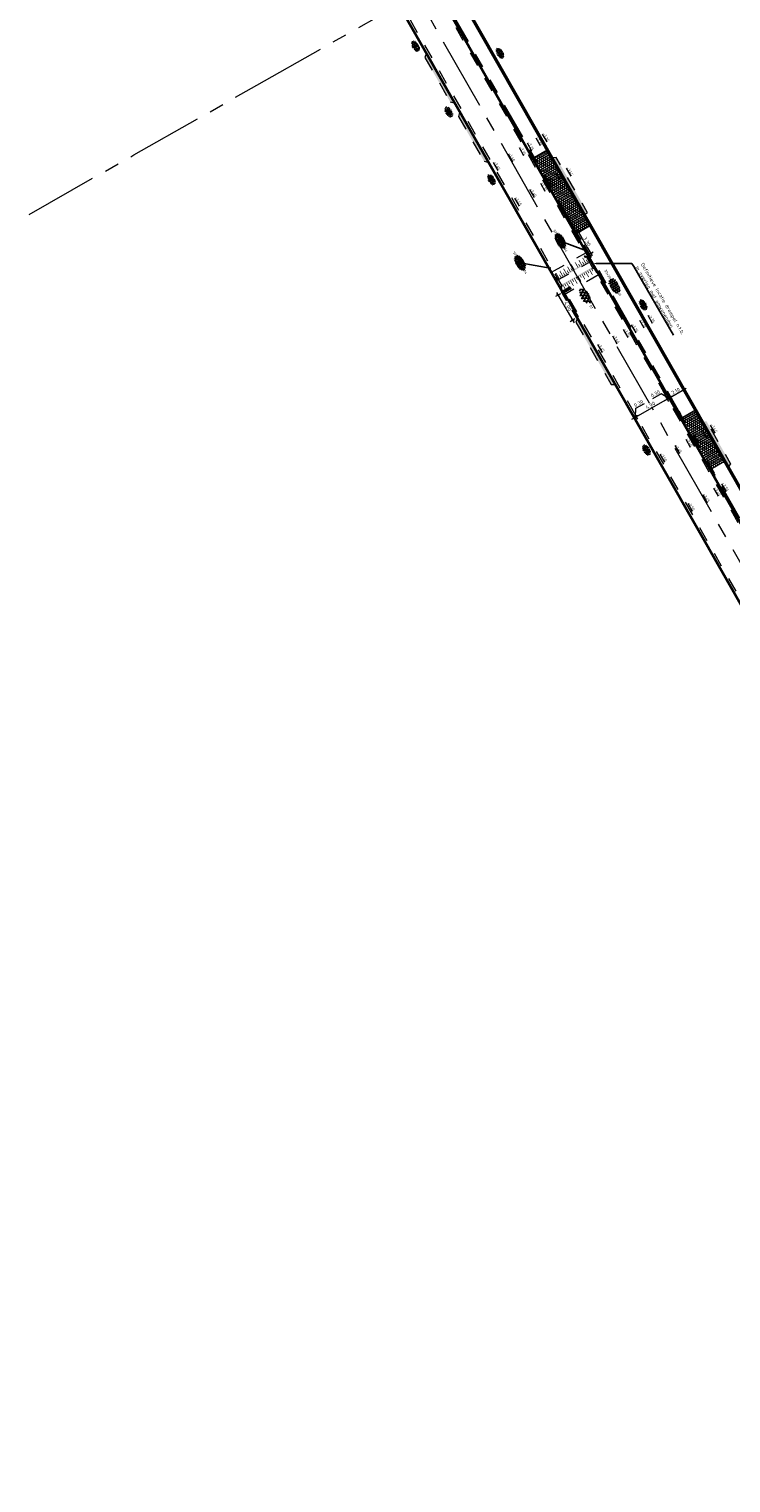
# Model space of a CAD drawing. Header units: metres. Extents: x 111691 to 117439, y 474133 to 478789.
# Tile 10 of 127: x 114643 to 114739, y 475750 to 475949. Entities that reach past the tile are written whole.
import ezdxf
from ezdxf import colors
from ezdxf.entities.mleader import LeaderData, LeaderLine
from ezdxf.enums import TextEntityAlignment as Align
from ezdxf.math import Vec2, Vec3

# ---------------------------------------------------------------- set-up
doc = ezdxf.new("R2010")
doc.units = ezdxf.units.M
for name, pattern in [('AM-AS', [16, 10, -2, 2, -2]), ('VH-TROTTOIRBAND_130-150', [15, 5, -2, 2, -2, 2, -2]), ('XX-HIDDEN', [4, 2, -2])]:
    doc.linetypes.add(name, pattern=pattern)
doc.layers.get('Defpoints').update_dxf_attribs({"lineweight": 25})
for name, color, linetype, lineweight in [('N-WE-AM-AS-G', 10, 'AM-AS', 18), ('N-WE-GR-GRAS-S', 60, 'Continuous', 25), ('N-WE-VH-HOOGTELABEL-T18', 2, 'Continuous', 18), ('N-WE-VH-KANTOPSLUITING_OPSLUITBAND_100X200-G', 150, 'Continuous', 35), ('N-WE-VH-KANTOPSLUITING_TROTTOIRBAND_130 150-G', 210, 'VH-TROTTOIRBAND_130-150', 35), ('N-WE-VH-KANTOPSLUITING_VERLOOPBAND-G', 40, 'Continuous', 35), ('N-WE-VH-KANTOPSLUITING_VOORKANTBAND-G', 7, 'Continuous', 35), ('N-WE-VH-KANTVERHARDING-G', 1, 'Continuous', 35), ('N-WE-VH-MAATVOERING-M', 7, 'Continuous', 18), ('N-WE-VH-MARKERING_DREMPEL-G', 7, 'Continuous', 25), ('N-WE-VH-MARKERING_VOP-A', 7, 'Continuous', 25), ('N-WE-VH-MATERIAALGRENS-G', 7, 'XX-HIDDEN', 18), ('N-WE-VH-VERHARDING_ASFALT-G', 252, 'Continuous', 35), ('N-WE-VH-VERHARDING_ASFALT-GD', 252, 'Continuous', 50), ('N-WE-VH-VERHARDING_ASFALT-S', 7, 'Continuous', 25), ('N-WE-VH-VERHARDING_HERSTRATEN-S', 253, 'Continuous', 25), ('N-WE-VH-VERHARDING_TEGEL-S', 7, 'Continuous', 25), ('N-WE-VH-VERHARDING_TEGEL60-A', 252, 'Continuous', 18), ('X-XX-AL-AANPIJLING-T25', 7, 'Continuous', 25), ('X-XX-AL-AANPIJLING_SYMBOLEN-T25', 7, 'Continuous', 25)]:
    doc.layers.add(name, color=color, linetype=linetype, lineweight=lineweight)
doc.styles.add('ISO', font='NLCS-ISO.ttf')
doc.styles.add('NLCS-ISO', font='NLCS-ISO.ttf')
doc.styles.add('NLCS-ISO-ANNOTATIEF-T25', font='NLCS-ISO.ttf', dxfattribs={"height": 2.5})
doc.styles.add('NLCS-ISO-M200-T18', font='NLCS-ISO.ttf', dxfattribs={"height": 0.36})
doc.dimstyles.new('M200T25-PIJL', dxfattribs={"dimscale": 0.2, "dimtxt": 2.5, "dimasz": 2, "dimexe": 1, "dimexo": 0.25, "dimgap": 0.75, "dimtad": 1, "dimzin": 0, "dimdsep": 46, "dimtxsty": 'ISO', "dimcen": 0, "dimdle": 1, "dimse1": 1, "dimse2": 1, "dimclrt": 2, "dimazin": 0, "dimtfac": 1, "dimtdec": 4, "dimtmove": 2, "dimatfit": 3, "dimfxl": 1, "dimtolj": 1, "dimtzin": 0, "dimarcsym": 0})
doc.dimstyles.new('NLCS-ANNOTATIEF-T25-SCHRAP_L2_H1', dxfattribs={"dimtxt": 2.5, "dimasz": 1.4, "dimexe": 2, "dimexo": 2, "dimgap": 0.7, "dimtad": 1, "dimzin": 0, "dimdsep": 46, "dimtxsty": 'NLCS-ISO-ANNOTATIEF-T25', "dimblk": 'OBLIQUE', "dimcen": 0, "dimdle": 2, "dimclrd": 256, "dimclre": 256, "dimclrt": 256, "dimadec": 1, "dimazin": 0, "dimtfac": 1, "dimtdec": 3, "dimtofl": 0, "dimtmove": 0, "dimatfit": 3, "dimldrblk": 'OBLIQUE', "dimfxl": 2, "dimfxlon": 1, "dimtfillclr": 256, "dimtolj": 1, "dimtzin": 0, "dimlwd": -1, "dimlwe": -1, "dimarcsym": 0})
pattern_1 = [(299.72, (0, 0), (0.278997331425, -0.18617327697), [0.3, -0.3]), (29.72, (0, 0), (-0.14872855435, 0.26053755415), [])]

# ---------------------------------------------------------------- blocks, each defined once
blk = doc.blocks.new('SVH-ASFALT-SO')
at = {"ltscale": 0.1}
for p, q in [((-2.72, 1.26), (-3.45, 2.54)), ((-3.36, 2.17), (-1.83, 4.83)), ((0.36, -0.07), (-2.31, 4.55)), ((-1.91, 0.69), (0.95, 5.64)), ((2.75, -0.22), (-0.47, 5.37)), ((0, 0), (3.27, 5.66)), ((4.87, 0.12), (1.65, 5.7)), ((2.18, -0.23), (5.32, 5.22)), ((6.7, 0.95), (4.04, 5.55)), ((4.66, 0.07), (7.07, 4.25)), ((7.83, 2.99), (7.15, 4.18))]:
    blk.add_line(p, q, dxfattribs=at)
at = {"style": 'NLCS-ISO'}
blk.add_attdef('KLEUR', text='', height=1.8, dxfattribs=at).set_placement((9.49, 2.74), align=Align.MIDDLE_LEFT)
at = {"style": 'NLCS-ISO', "flags": 1}
blk.add_attdef('FUNCTIE', text='', height=1.8, dxfattribs=at).set_placement((0.12, -3.58), align=Align.MIDDLE_CENTER)
blk = doc.blocks.new('SVH-BSS_KEIFORMAAT_HALFST-SO')
at = {"ltscale": 0.1}
for p, q in [((-5.46, 1.05), (-5.25, 1.05)), ((-5.25, -1.46), (-5.25, 1.28)), ((-5.25, 0), (-4.2, 0)), ((-4.2, -2.2), (-4.2, 2.03)), ((-4.2, 1.05), (-3.15, 1.05)), ((-3.15, -2.63), (-3.15, 2.46)), ((-3.15, 2.1), (-2.1, 2.1)), ((-3.15, 0), (-2.1, 0)), ((-2.1, -2.89), (-2.1, 2.72)), ((-2.1, 1.05), (-1.05, 1.05)), ((-1.05, -3.03), (-1.05, 2.86)), ((-1.05, 2.1), (0, 2.1)), ((-1.05, 0), (0, 0)), ((0, -3.06), (0, 2.88)), ((0, 1.05), (1.05, 1.05)), ((1.05, -2.98), (1.05, 2.81)), ((1.05, 2.1), (2.1, 2.1)), ((1.05, 0), (2.1, 0)), ((2.1, -2.8), (2.1, 2.62)), ((2.1, 1.05), (3.15, 1.05)), ((3.15, -2.47), (3.15, 2.3)), ((3.15, 2.1), (3.61, 2.1)), ((3.15, 0), (4.2, 0)), ((4.2, -1.94), (4.2, 1.76)), ((4.2, 1.05), (5, 1.05)), ((5.25, -0.83), (5.25, 0.66)), ((5.25, 0), (5.43, 0)), ((-5.58, -1.05), (-5.25, -1.05)), ((-4.39, -2.1), (-4.2, -2.1)), ((-4.2, -1.05), (-3.15, -1.05)), ((-3.15, -2.1), (-2.1, -2.1)), ((-2.1, -1.05), (-1.05, -1.05)), ((-1.05, -2.1), (0, -2.1)), ((0, -1.05), (1.05, -1.05)), ((1.05, -2.1), (2.1, -2.1)), ((2.1, -1.05), (3.15, -1.05)), ((3.15, -2.1), (3.93, -2.1)), ((4.2, -1.05), (5.12, -1.05))]:
    blk.add_line(p, q, dxfattribs=at)
at = {"style": 'NLCS-ISO'}
blk.add_attdef('FORMAAT', text='', height=1.8, dxfattribs=at).set_placement((-5.68, -0.09), align=Align.MIDDLE_RIGHT)
blk.add_attdef('KLEUR', text='', height=1.8, dxfattribs=at).set_placement((5.53, -0.09), align=Align.MIDDLE_LEFT)
at = {"style": 'NLCS-ISO', "flags": 1}
blk.add_attdef('FUNCTIE', text='', height=1.8, dxfattribs=at).set_placement((0.12, -3.58), align=Align.MIDDLE_CENTER)
blk = doc.blocks.new('SVH-TEGEL_300X300_DUN_HALFST-SO')
for p, q in [((-5.66, 0), (-4.5, 0)), ((-4.89, 1.5), (-4.5, 1.5)), ((-4.5, -1.8), (-4.5, 1.8)), ((-4.5, 0.75), (-3, 0.75)), ((-3.7, 2.25), (-3, 2.25)), ((-3, -2.52), (-3, 2.52)), ((-3, 1.5), (-1.5, 1.5)), ((-3, 0), (-1.5, 0)), ((-1.5, -2.87), (-1.5, 2.87)), ((-1.5, 2.25), (0, 2.25)), ((-1.5, 0.75), (0, 0.75)), ((0, -2.97), (0, 2.97)), ((0, 1.5), (1.5, 1.5)), ((0, 0), (1.5, 0)), ((1.5, -2.87), (1.5, 2.87)), ((1.5, 2.25), (3, 2.25)), ((1.5, 0.75), (3, 0.75)), ((3, -2.52), (3, 2.52)), ((3, 1.5), (4.5, 1.5)), ((3, 0), (4.5, 0)), ((4.5, -1.8), (4.5, 1.8)), ((4.5, 0.75), (5.48, 0.75)), ((-4.89, -1.5), (-4.5, -1.5)), ((-4.5, -0.75), (-3, -0.75)), ((-3.7, -2.25), (-3, -2.25)), ((-3, -1.5), (-1.5, -1.5)), ((-1.5, -0.75), (0, -0.75)), ((-1.5, -2.25), (0, -2.25)), ((0, -1.5), (1.5, -1.5)), ((1.5, -0.75), (3, -0.75)), ((1.5, -2.25), (3, -2.25)), ((3, -1.5), (4.5, -1.5)), ((4.5, -0.75), (5.48, -0.75))]:
    blk.add_line(p, q)
at = {"style": 'NLCS-ISO'}
blk.add_attdef('FORMAAT', text='', height=1.8, dxfattribs=at).set_placement((-5.76, 0), align=Align.MIDDLE_RIGHT)
blk.add_attdef('KLEUR', text='', height=1.8, dxfattribs=at).set_placement((5.58, 0), align=Align.MIDDLE_LEFT)
at = {"style": 'NLCS-ISO', "flags": 1}
blk.add_attdef('FUNCTIE', text='', height=1.8, dxfattribs=at).set_placement((0.12, -3.58), align=Align.MIDDLE_CENTER)
blk = doc.blocks.new('SGR-GRAS_01-SO')
at = {"ltscale": 0.1}
for p, q in [((-1.96, -0.07), (-1.98, 0)), ((-1.93, 0.19), (-1.93, 0.24)), ((-1.89, 0.24), (-1.92, 0.25)), ((-1.67, 0.02), (-1.6, 0.04)), ((-1.6, 0.24), (-1.65, 0.29)), ((-1.53, 0.32), (-1.6, 0.35)), ((-1.45, 0.64), (-1.52, 0.66)), ((-1.52, 0.19), (-1.44, 0.19)), ((-1.47, 0.58), (-1.48, 0.65)), ((-1.43, 0.48), (-1.35, 0.5)), ((-1.36, 0.21), (-1.43, 0.23)), ((-1.42, 0.13), (-1.36, 0.17)), ((-1.38, 0.11), (-1.32, 0.16)), ((-1.37, 0.01), (-1.38, 0.08)), ((-1.33, 0.11), (-1.33, 0.19)), ((-1.3, 0.76), (-1.32, 0.77)), ((-1.28, 0.68), (-1.28, 0.76)), ((-1.17, 0.39), (-1.23, 0.43)), ((-1.17, 0.24), (-1.22, 0.29)), ((-1.15, 0.65), (-1.21, 0.7)), ((-1.11, 0.17), (-1.04, 0.19)), ((-1.03, 0.03), (-1.1, 0.07)), ((-0.94, 0.84), (-1, 0.88)), ((-0.97, 0.51), (-0.92, 0.57)), ((-0.89, 0.5), (-0.97, 0.52)), ((-0.94, 0.19), (-0.87, 0.19)), ((-0.92, 0.42), (-0.86, 0.46)), ((-0.89, 0.81), (-0.82, 0.81)), ((-0.87, 0.66), (-0.89, 0.73)), ((-0.8, 0.06), (-0.88, 0.08)), ((-0.87, 0.62), (-0.8, 0.64)), ((-0.8, 0.47), (-0.87, 0.51)), ((-0.75, 0.24), (-0.8, 0.29)), ((-0.77, 0.09), (-0.79, 0.16)), ((-0.73, 0.65), (-0.78, 0.7)), ((-0.74, 0.03), (-0.73, 0.11)), ((-0.67, 0.11), (-0.73, 0.14)), ((-0.69, 0.61), (-0.68, 0.68)), ((-0.58, 0.92), (-0.64, 0.96)), ((-0.56, 0.92), (-0.51, 0.97)), ((-0.56, 0.32), (-0.48, 0.34)), ((-0.44, 0.55), (-0.51, 0.59)), ((-0.43, 0.78), (-0.5, 0.8)), ((-0.42, 0.71), (-0.36, 0.74)), ((-0.34, 0.35), (-0.41, 0.37)), ((-0.32, 0.24), (-0.38, 0.29)), ((-0.31, 0.19), (-0.37, 0.22)), ((-0.37, 0.19), (-0.29, 0.19)), ((-0.31, 0.65), (-0.36, 0.7)), ((-0.32, 0.81), (-0.24, 0.81)), ((-0.32, 0.77), (-0.24, 0.79)), ((-0.28, 0.73), (-0.29, 0.81)), ((-0.21, 1), (-0.27, 1.03)), ((-0.24, 0.02), (-0.17, 0.04)), ((-0.18, 0.17), (-0.19, 0.24)), ((-0.08, 0.63), (-0.14, 0.67)), ((-0.14, -0.04), (-0.14, 0.03)), ((-0.09, 0.53), (-0.09, 0.6)), ((-0.08, 0.16), (-0.03, 0.21)), ((-0.07, 0.19), (0, 0.23)), ((0.06, 0.27), (-0.01, 0.3)), ((0, 0.47), (0.07, 0.49)), ((0.1, 0.24), (0.05, 0.29)), ((0.13, 0.64), (0.06, 0.66)), ((0.07, 0.99), (0.14, 1.03)), ((0.12, 0.65), (0.07, 0.7)), ((0.22, 0.2), (0.15, 0.22)), ((0.21, 0.19), (0.28, 0.19)), ((0.29, 0.71), (0.22, 0.75)), ((0.24, 0.92), (0.31, 0.94)), ((0.26, 0.81), (0.33, 0.81)), ((0.32, 0.81), (0.3, 0.89)), ((0.31, 0.17), (0.39, 0.19)), ((0.32, 0.57), (0.38, 0.62)), ((0.42, 0.34), (0.36, 0.38)), ((0.42, 0.25), (0.4, 0.32)), ((0.43, 0.48), (0.49, 0.51)), ((0.53, 0.24), (0.47, 0.29)), ((0.54, 0.65), (0.49, 0.7)), ((0.56, -0.02), (0.49, 0.02)), ((0.5, 0.45), (0.51, 0.53)), ((0.59, 0.93), (0.52, 0.94)), ((0.55, 0.62), (0.63, 0.64)), ((0.65, 0.79), (0.58, 0.83)), ((0.68, 0.49), (0.61, 0.51)), ((0.77, 0.05), (0.7, 0.07)), ((0.78, 0.42), (0.72, 0.46)), ((0.78, 0.19), (0.86, 0.19)), ((0.83, 0.81), (0.91, 0.81)), ((0.92, 0.06), (0.85, 0.09)), ((0.87, 0.31), (0.94, 0.33)), ((0.95, 0.24), (0.9, 0.29)), ((0.91, 0.89), (0.91, 0.92)), ((0.97, 0.65), (0.91, 0.7)), ((0.93, 0.76), (0.99, 0.8)), ((1.01, 0.87), (0.95, 0.91)), ((1.01, 0.33), (1, 0.4)), ((1.15, 0.78), (1.08, 0.8)), ((1.15, 0.5), (1.08, 0.54)), ((1.1, 0.38), (1.1, 0.45)), ((1.11, 0.77), (1.18, 0.79)), ((1.24, 0.34), (1.17, 0.36)), ((1.18, 0.01), (1.26, 0.03)), ((1.21, 0.21), (1.26, 0.26)), ((1.28, 0.14), (1.22, 0.17)), ((1.28, 0.25), (1.35, 0.29)), ((1.37, 0.24), (1.32, 0.29)), ((1.39, 0.65), (1.34, 0.7)), ((1.36, 0.19), (1.43, 0.19)), ((1.42, 0.46), (1.5, 0.48)), ((1.51, 0.58), (1.44, 0.62)), ((1.64, 0.21), (1.58, 0.25)), ((1.61, 0.41), (1.59, 0.48)), ((1.69, 0.3), (1.7, 0.37)), ((1.79, 0.19), (1.72, 0.21)), ((1.74, 0.16), (1.81, 0.18)), ((1.8, 0.24), (1.75, 0.29)), ((1.93, 0.19), (1.95, 0.19)), ((-1.92, -0.16), (-1.85, -0.12)), ((-1.82, -0.08), (-1.9, -0.06)), ((-1.76, -0.13), (-1.82, -0.09)), ((-1.78, -0.3), (-1.73, -0.25)), ((-1.62, -0.5), (-1.69, -0.46)), ((-1.63, -0.57), (-1.68, -0.52)), ((-1.61, -0.17), (-1.67, -0.11)), ((-1.57, -0.44), (-1.49, -0.44)), ((-1.54, -0.66), (-1.5, -0.64)), ((-1.4, -0.05), (-1.46, -0.01)), ((-1.38, -0.46), (-1.38, -0.39)), ((-1.35, -0.28), (-1.28, -0.26)), ((-1.27, -0.23), (-1.34, -0.21)), ((-1.26, -0.42), (-1.33, -0.38)), ((-1.27, -0.56), (-1.28, -0.48)), ((-1.21, -0.57), (-1.26, -0.52)), ((-1.18, -0.67), (-1.25, -0.65)), ((-1.19, -0.17), (-1.24, -0.11)), ((-1.13, -0.78), (-1.19, -0.75)), ((-1.06, -0.39), (-1, -0.35)), ((-1.04, -0.58), (-0.97, -0.57)), ((-0.99, -0.44), (-0.92, -0.44)), ((-0.9, -0.34), (-0.96, -0.3)), ((-0.9, -0.65), (-0.84, -0.6)), ((-0.84, -0.94), (-0.85, -0.93)), ((-0.78, -0.57), (-0.84, -0.52)), ((-0.76, -0.7), (-0.83, -0.67)), ((-0.76, -0.17), (-0.82, -0.11)), ((-0.8, -0.13), (-0.73, -0.11)), ((-0.71, -0.38), (-0.79, -0.36)), ((-0.79, -0.54), (-0.78, -0.46)), ((-0.72, -0.89), (-0.65, -0.87)), ((-0.71, -0.9), (-0.64, -0.86)), ((-0.62, -0.82), (-0.7, -0.8)), ((-0.67, -0.48), (-0.69, -0.4)), ((-0.53, -0.26), (-0.6, -0.22)), ((-0.58, -0.99), (-0.59, -0.97)), ((-0.57, -0.1), (-0.5, -0.06)), ((-0.49, -0.25), (-0.44, -0.19)), ((-0.48, -0.44), (-0.41, -0.42)), ((-0.4, -0.63), (-0.46, -0.59)), ((-0.38, -0.98), (-0.43, -0.93)), ((-0.42, -0.44), (-0.34, -0.44)), ((-0.36, -0.57), (-0.41, -0.52)), ((-0.34, -0.17), (-0.39, -0.11)), ((-0.26, -0.99), (-0.33, -0.95)), ((-0.25, -0.09), (-0.32, -0.07)), ((-0.17, -0.18), (-0.24, -0.14)), ((-0.16, -0.53), (-0.23, -0.51)), ((-0.21, -0.61), (-0.15, -0.58)), ((-0.19, -0.62), (-0.19, -0.54)), ((-0.17, -0.74), (-0.1, -0.72)), ((-0.07, -0.97), (-0.14, -0.95)), ((-0.04, -0.55), (-0.1, -0.51)), ((-0.08, -0.4), (-0.09, -0.32)), ((-0.01, -1.01), (0.04, -0.95)), ((0.05, -0.98), (0, -0.93)), ((0.07, -0.57), (0.01, -0.52)), ((0.02, -0.96), (0.01, -0.89)), ((0.08, -0.17), (0.03, -0.11)), ((0.1, -0.91), (0.03, -0.88)), ((0.07, -0.29), (0.14, -0.27)), ((0.19, -0.1), (0.13, -0.06)), ((0.16, -0.44), (0.23, -0.44)), ((0.17, -1.04), (0.22, -1.02)), ((0.31, -0.24), (0.24, -0.22)), ((0.33, -0.47), (0.26, -0.43)), ((0.29, -0.33), (0.35, -0.29)), ((0.4, -0.68), (0.32, -0.66)), ((0.39, -0.6), (0.45, -0.55)), ((0.39, -0.59), (0.46, -0.57)), ((0.4, -0.69), (0.41, -0.62)), ((0.46, -0.83), (0.4, -0.8)), ((0.47, -0.98), (0.42, -0.93)), ((0.49, -0.57), (0.44, -0.52)), ((0.45, -0.12), (0.46, -0.05)), ((0.51, -0.17), (0.45, -0.11)), ((0.52, -0.32), (0.5, -0.24)), ((0.62, -0.88), (0.6, -0.81)), ((0.63, -0.14), (0.7, -0.12)), ((0.69, -0.39), (0.62, -0.35)), ((0.64, -0.84), (0.71, -0.81)), ((0.7, -0.89), (0.77, -0.88)), ((0.73, -0.44), (0.81, -0.44)), ((0.82, -0.76), (0.76, -0.72)), ((0.78, -0.04), (0.85, 0)), ((0.86, -0.39), (0.79, -0.37)), ((0.8, -0.19), (0.85, -0.14)), ((0.86, -0.94), (0.84, -0.93)), ((0.91, -0.57), (0.86, -0.52)), ((0.93, -0.17), (0.88, -0.11)), ((0.95, -0.83), (0.88, -0.81)), ((0.94, -0.44), (1.01, -0.42)), ((1.05, -0.31), (0.99, -0.27)), ((1, -0.77), (1, -0.7)), ((1.05, -0.2), (1.05, -0.12)), ((1.11, -0.24), (1.1, -0.16)), ((1.19, -0.68), (1.12, -0.64)), ((1.14, -0.56), (1.21, -0.52)), ((1.21, -0.8), (1.2, -0.73)), ((1.33, -0.1), (1.26, -0.08)), ((1.26, -0.75), (1.33, -0.73)), ((1.34, -0.57), (1.29, -0.52)), ((1.36, -0.17), (1.3, -0.11)), ((1.31, -0.44), (1.38, -0.44)), ((1.42, -0.23), (1.35, -0.19)), ((1.42, -0.54), (1.35, -0.52)), ((1.55, -0.6), (1.49, -0.56)), ((1.5, -0.29), (1.57, -0.27)), ((1.64, -0.27), (1.65, -0.2)), ((1.64, -0.27), (1.7, -0.23)), ((1.68, -0.55), (1.74, -0.5)), ((1.71, -0.16), (1.69, -0.09)), ((1.78, -0.15), (1.71, -0.11)), ((1.71, -0.52), (1.71, -0.52)), ((1.78, -0.17), (1.73, -0.11)), ((1.88, -0.25), (1.81, -0.23))]:
    blk.add_line(p, q, dxfattribs=at)
at = {"ltscale": 0.1, "style": 'NLCS-ISO'}
blk.add_attdef('TYPE', text='', height=0.5, dxfattribs=at).set_placement((3.47, -0.02), align=Align.MIDDLE_CENTER)
blk = doc.blocks.new('_Oblique')
at = {"color": 0, "linetype": 'ByBlock', "lineweight": -2}
blk.add_line((-0.5, -0.5), (0.5, 0.5), dxfattribs=at)
blk = doc.blocks.new('*D158')
at = {"layer": 'Defpoints', "color": 0, "transparency": 16777216}
for p in [(114725.6, 475896.01), (114726.37, 475894.05), (114726.63, 475894.2)]:
    blk.add_point(p, dxfattribs=at)
at = {"layer": 'N-WE-VH-MAATVOERING-M', "transparency": 16777216}
for p, q in [((114725.53, 475897.15), (114726.72, 475897.83)), ((114724.99, 475895.67), (114725.95, 475896.21)), ((114725.54, 475895.52), (114725.14, 475896.21)), ((114725.8, 475895.67), (114725.4, 475896.36)), ((114725.47, 475895.94), (114725.53, 475897.15))]:
    blk.add_line(p, q, dxfattribs=at)
at = {"layer": 'N-WE-VH-MAATVOERING-M', "transparency": 16777216, "xscale": 0.28, "yscale": 0.28, "zscale": 0.28}
for p, rotation in [((114725.34, 475895.87), 209.6944698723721), ((114725.6, 475896.01), 29.69446987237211)]:
    blk.add_blockref('_Oblique', p, dxfattribs=dict(at, rotation=rotation))
at = {"layer": 'N-WE-VH-MAATVOERING-M', "transparency": 16777216, "insert": (114725.93, 475897.83), "char_height": 0.5, "attachment_point": 5, "rotation": 29.6945, "style": 'NLCS-ISO-ANNOTATIEF-T25', "bg_fill": 3, "box_fill_scale": 1.1, "bg_fill_color": 256, "bg_fill_true_color": 13158600, "bg_fill_transparency": 0}
blk.add_mtext('\\A1;0.30', dxfattribs=at)
blk = doc.blocks.new('*D157')
at = {"layer": 'Defpoints', "color": 0, "transparency": 16777216}
for p in [(114729.86, 475898.44), (114730.89, 475896.63), (114726.63, 475894.2)]:
    blk.add_point(p, dxfattribs=at)
at = {"layer": 'N-WE-VH-MAATVOERING-M', "transparency": 16777216}
for p, q in [((114725.25, 475895.82), (114730.2, 475898.64)), ((114730.05, 475898.09), (114729.66, 475898.79)), ((114725.8, 475895.67), (114725.4, 475896.36))]:
    blk.add_line(p, q, dxfattribs=at)
at = {"layer": 'N-WE-VH-MAATVOERING-M', "transparency": 16777216, "xscale": 0.28, "yscale": 0.28, "zscale": 0.28}
for p, rotation in [((114729.86, 475898.44), 29.69446990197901), ((114725.6, 475896.01), 209.694469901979)]:
    blk.add_blockref('_Oblique', p, dxfattribs=dict(at, rotation=rotation))
at = {"layer": 'N-WE-VH-MAATVOERING-M', "transparency": 16777216, "insert": (114727.53, 475897.57), "char_height": 0.5, "attachment_point": 5, "rotation": 29.6945, "style": 'NLCS-ISO-ANNOTATIEF-T25', "bg_fill": 3, "box_fill_scale": 1.1, "bg_fill_color": 256, "bg_fill_true_color": 13158600, "bg_fill_transparency": 0}
blk.add_mtext('\\A1;4.90', dxfattribs=at)
blk = doc.blocks.new('*D156')
at = {"layer": 'Defpoints', "color": 0, "transparency": 16777216}
for p in [(114730.12, 475898.59), (114730.89, 475896.63), (114731.15, 475896.78)]:
    blk.add_point(p, dxfattribs=at)
at = {"layer": 'N-WE-VH-MAATVOERING-M', "transparency": 16777216}
for p, q in [((114728.99, 475899.15), (114727.8, 475898.47)), ((114729.99, 475898.52), (114728.99, 475899.15)), ((114729.51, 475898.24), (114730.46, 475898.79)), ((114730.05, 475898.09), (114729.66, 475898.79)), ((114730.31, 475898.24), (114729.92, 475898.94))]:
    blk.add_line(p, q, dxfattribs=at)
at = {"layer": 'N-WE-VH-MAATVOERING-M', "transparency": 16777216, "insert": (114728.2, 475899.15), "char_height": 0.5, "attachment_point": 5, "rotation": 29.6945, "style": 'NLCS-ISO-ANNOTATIEF-T25', "bg_fill": 3, "box_fill_scale": 1.1, "bg_fill_color": 256, "bg_fill_true_color": 13158600, "bg_fill_transparency": 0}
blk.add_mtext('\\A1;0.30', dxfattribs=at)
at = {"layer": 'N-WE-VH-MAATVOERING-M', "transparency": 16777216, "xscale": 0.28, "yscale": 0.28, "zscale": 0.28}
for p, rotation in [((114729.86, 475898.44), 209.6944699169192), ((114730.12, 475898.59), 29.69446991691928)]:
    blk.add_blockref('_Oblique', p, dxfattribs=dict(at, rotation=rotation))
blk = doc.blocks.new('*D154')
at = {"layer": 'Defpoints', "color": 0, "transparency": 16777216}
for p in [(114733.1, 475897.89), (114731.28, 475896.85)]:
    blk.add_point(p, dxfattribs=at)
at = {"layer": 'N-WE-VH-MAATVOERING-M', "transparency": 16777216}
for p, q in [((114729.9, 475898.47), (114732.42, 475899.9)), ((114732.27, 475899.36), (114731.87, 475900.05)), ((114730.45, 475898.32), (114730.05, 475899.01))]:
    blk.add_line(p, q, dxfattribs=at)
at = {"layer": 'N-WE-VH-MAATVOERING-M', "transparency": 16777216, "xscale": 0.28, "yscale": 0.28, "zscale": 0.28}
for p, rotation in [((114732.07, 475899.71), 29.69446991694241), ((114730.25, 475898.67), 209.6944699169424)]:
    blk.add_blockref('_Oblique', p, dxfattribs=dict(at, rotation=rotation))
at = {"layer": 'N-WE-VH-MAATVOERING-M', "transparency": 16777216, "insert": (114730.97, 475899.52), "char_height": 0.5, "attachment_point": 5, "rotation": 29.6945, "style": 'NLCS-ISO-ANNOTATIEF-T25', "bg_fill": 3, "box_fill_scale": 1.1, "bg_fill_color": 256, "bg_fill_true_color": 13158600, "bg_fill_transparency": 0}
blk.add_mtext('\\A1;2.10', dxfattribs=at)
at = {"layer": 'Defpoints', "color": 0, "transparency": 16777216}
blk.add_point((114732.07, 475899.71), dxfattribs=at)
blk = doc.blocks.new('*D336')
at = {"layer": 'Defpoints', "color": 0, "transparency": 16777216}
for p in [(114715.55, 475913.04), (114716.9, 475909.2)]:
    blk.add_point(p, dxfattribs=at)
at = {"layer": 'N-WE-VH-MAATVOERING-M', "transparency": 16777216}
for p, q in [((114715.21, 475912.84), (114714.55, 475912.46)), ((114714.7, 475913.01), (114717.11, 475908.86)), ((114717.21, 475909.38), (114716.56, 475909))]:
    blk.add_line(p, q, dxfattribs=at)
at = {"layer": 'N-WE-VH-MAATVOERING-M', "transparency": 16777216, "xscale": 0.28, "yscale": 0.28, "zscale": 0.28}
for p, rotation in [((114714.9, 475912.66), 120.1117835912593), ((114716.9, 475909.2), 300.1117835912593)]:
    blk.add_blockref('_Oblique', p, dxfattribs=dict(at, rotation=rotation))
at = {"layer": 'N-WE-VH-MAATVOERING-M', "transparency": 16777216, "insert": (114716.24, 475911.13), "char_height": 0.5, "attachment_point": 5, "rotation": 300.1118, "style": 'NLCS-ISO-ANNOTATIEF-T25', "bg_fill": 3, "box_fill_scale": 1.1, "bg_fill_color": 256, "bg_fill_true_color": 13158600, "bg_fill_transparency": 0}
blk.add_mtext('\\A1;4.00', dxfattribs=at)
at = {"layer": 'Defpoints', "color": 0, "transparency": 16777216}
blk.add_point((114717.56, 475909.58), dxfattribs=at)
blk = doc.blocks.new('*D337')
at = {"layer": 'Defpoints', "color": 0, "transparency": 16777216}
blk.add_point((114719, 475918.15), dxfattribs=at)
at = {"layer": 'N-WE-VH-MAATVOERING-M', "transparency": 16777216}
for p, q in [((114717.5, 475921.55), (114719.56, 475918.01)), ((114717.69, 475921.2), (114718.05, 475921.41)), ((114719.35, 475918.35), (114719.7, 475918.55))]:
    blk.add_line(p, q, dxfattribs=at)
at = {"layer": 'N-WE-VH-MAATVOERING-M', "transparency": 16777216, "xscale": 0.28, "yscale": 0.28, "zscale": 0.28}
for p, rotation in [((114717.7, 475921.21), 120.1117835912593), ((114719.36, 475918.35), 300.1117835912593)]:
    blk.add_blockref('_Oblique', p, dxfattribs=dict(at, rotation=rotation))
at = {"layer": 'N-WE-VH-MAATVOERING-M', "transparency": 16777216, "insert": (114718.86, 475919.98), "char_height": 0.5, "attachment_point": 5, "rotation": 300.1118, "style": 'NLCS-ISO-ANNOTATIEF-T25', "bg_fill": 3, "box_fill_scale": 1.1, "bg_fill_color": 256, "bg_fill_true_color": 13158600, "bg_fill_transparency": 0}
blk.add_mtext('\\A1;3.30', dxfattribs=at)
at = {"layer": 'Defpoints', "color": 0, "transparency": 16777216}
for p in [(114717.34, 475921), (114719.36, 475918.35)]:
    blk.add_point(p, dxfattribs=at)

msp = doc.modelspace()

# ---------------------------------------------------------------- hatches: boundary and pattern name
at = {"layer": 'N-WE-VH-MARKERING_VOP-A'}
h = msp.add_hatch(color=256, dxfattribs=at)
h.dxf.hatch_style = 1
h.paths.add_polyline_path([(114714.548, 475914.764), (114714.647, 475914.591), (114719.431, 475917.304), (114719.332, 475917.477)])
h = msp.add_hatch(color=256, dxfattribs=at)
h.dxf.hatch_style = 1
h.paths.add_polyline_path([(114715.041, 475913.899), (114715.14, 475913.725), (114719.925, 475916.437), (114719.826, 475916.611)])
at = {"layer": 'N-WE-VH-VERHARDING_HERSTRATEN-S'}
h = msp.add_hatch(color=256, dxfattribs=at)
h.dxf.hatch_style = 1
h.paths.add_polyline_path([(114696.883, 475945.799), (114696.669, 475945.166), (114700.122, 475939.106), (114700.799, 475938.927)])
h = msp.add_hatch(color=256, dxfattribs=at)
h.dxf.hatch_style = 1
h.paths.add_polyline_path([(114701.443, 475937.799), (114701.263, 475937.103), (114704.764, 475930.96), (114705.431, 475930.8)])
h = msp.add_hatch(color=256, dxfattribs=at)
h.dxf.hatch_style = 1
h.paths.add_polyline_path([(114714.628, 475931.486), (114714.114, 475931.419), (114718.52, 475923.687), (114718.937, 475923.924)])
h = msp.add_hatch(color=256, dxfattribs=at)
h.dxf.hatch_style = 1
h.paths.add_polyline_path([(114717.541, 475909.55), (114717.32, 475908.928), (114722.174, 475900.41), (114722.757, 475900.397)])
h = msp.add_hatch(color=256, dxfattribs=at)
h.dxf.hatch_style = 1
h.paths.add_polyline_path([(114735.189, 475895.406), (114734.725, 475895.251), (114738.204, 475889.147), (114738.542, 475889.523)])
at = {"layer": 'N-WE-VH-VERHARDING_TEGEL60-A'}
h = msp.add_hatch(dxfattribs=at)
h.set_pattern_fill('AVH-TEGEL_300X300_HALFST-SO', color=256, angle=299.72, pattern_type=2)
h.set_pattern_definition(pattern_1)
h.paths.add_polyline_path([(114713.403, 475932.464), (114711.576, 475931.423), (114717.474, 475921.076), (114719.3, 475922.117)])
h = msp.add_hatch(dxfattribs=at)
h.set_pattern_fill('AVH-TEGEL_300X300_HALFST-SO', color=256, angle=299.72, pattern_type=2)
h.set_pattern_definition(pattern_1)
h.paths.add_polyline_path([(114735.856, 475888.822), (114737.681, 475889.862), (114733.684, 475896.876), (114731.859, 475895.835)])

# ---------------------------------------------------------------- linework, layer by layer
at = {"layer": 'N-WE-AM-AS-G'}
for points in [[(114683.337, 475975.123), (114754.77, 475849.778), (114940.564, 475523.974)], [(114642.514, 475923.692), (114656.861, 475931.825), (114673.696, 475941.369), (114717.474, 475966.186)]]:
    msp.add_lwpolyline(points, dxfattribs=at)
at = {"layer": 'N-WE-VH-KANTOPSLUITING_OPSLUITBAND_100X200-G', "flags": 128}
msp.add_lwpolyline([(114925.449, 475560.571), (114759.114, 475852.253), (114685.572, 475981.299, -0.0047446), (114685.516, 475981.4, -0.0047446), (114685.534, 475981.409)], format="xyb", dxfattribs=at)
at = {"layer": 'N-WE-VH-KANTOPSLUITING_TROTTOIRBAND_130 150-G', "flags": 128}
msp.add_lwpolyline([(114685.204, 475977.696), (114757.29, 475851.214), (114938.253, 475533.88)], dxfattribs=at)
at = {"layer": 'N-WE-VH-KANTOPSLUITING_VERLOOPBAND-G'}
for points in [[(114710.953, 475932.219), (114711.083, 475932.293)], [(114711.083, 475932.293), (114711.513, 475931.387), (114710.953, 475932.219)], [(114711.448, 475931.35), (114711.578, 475931.424)], [(114717.345, 475921.003), (114717.475, 475921.077)], [(114717.84, 475920.134), (114717.41, 475921.04), (114717.97, 475920.208)], [(114717.84, 475920.134), (114717.97, 475920.208)], [(114731.234, 475896.63), (114731.365, 475896.705)], [(114731.365, 475896.705), (114731.795, 475895.799), (114731.234, 475896.63)], [(114731.73, 475895.762), (114731.86, 475895.836)], [(114735.727, 475888.748), (114735.857, 475888.822)], [(114736.352, 475887.954), (114735.792, 475888.785), (114736.222, 475887.879)], [(114736.222, 475887.879), (114736.352, 475887.954)]]:
    msp.add_lwpolyline(points, dxfattribs=at)
at = {"layer": 'N-WE-VH-KANTOPSLUITING_VOORKANTBAND-G', "flags": 128}
msp.add_lwpolyline([(114945.006, 475526.479), (114759.201, 475852.303), (114685.659, 475981.348, -0.0035358), (114685.618, 475981.422)], format="xyb", dxfattribs=at)
at = {"layer": 'N-WE-VH-KANTOPSLUITING_VOORKANTBAND-G'}
msp.add_lwpolyline([(114685.302, 475977.229), (114757.159, 475851.139), (114942.717, 475525.749)], dxfattribs=at)
at = {"layer": 'N-WE-VH-KANTVERHARDING-G'}
msp.add_lwpolyline([(114680.948, 475973.761), (114752.381, 475848.416), (114938.175, 475522.612)], dxfattribs=at)
at = {"layer": 'N-WE-VH-MARKERING_DREMPEL-G', "const_width": 0.1, "flags": 128}
for points in [[(114718.161, 475916.698), (114717.742, 475917.438)], [(114718.683, 475916.994), (114718.264, 475917.734)], [(114718.944, 475917.142), (114718.747, 475917.49)], [(114719.205, 475917.29), (114718.786, 475918.03)], [(114715.029, 475914.923), (114714.61, 475915.662)], [(114715.29, 475915.071), (114715.093, 475915.419)], [(114715.551, 475915.219), (114715.132, 475915.958)], [(114715.812, 475915.367), (114715.615, 475915.715)], [(114716.073, 475915.515), (114715.654, 475916.254)], [(114716.334, 475915.663), (114716.137, 475916.011)], [(114716.595, 475915.811), (114716.176, 475916.55)], [(114716.856, 475915.959), (114716.659, 475916.307)], [(114717.117, 475916.107), (114716.698, 475916.846)], [(114717.639, 475916.403), (114717.22, 475917.142)], [(114717.9, 475916.551), (114717.703, 475916.898)], [(114717.887, 475915.396), (114718.084, 475915.048)], [(114718.148, 475915.544), (114718.567, 475914.805)], [(114718.422, 475916.846), (114718.225, 475917.194)], [(114718.409, 475915.692), (114718.606, 475915.344)], [(114718.67, 475915.84), (114719.089, 475915.101)], [(114718.931, 475915.988), (114719.128, 475915.64)], [(114719.192, 475916.136), (114719.611, 475915.396)], [(114719.453, 475916.284), (114719.65, 475915.936)], [(114719.705, 475916.429), (114720.138, 475915.697)], [(114714.769, 475914.775), (114714.571, 475915.123)], [(114715.264, 475913.91), (114715.461, 475913.562)], [(114715.538, 475914.065), (114715.957, 475913.326)], [(114715.794, 475914.203), (114715.991, 475913.855)], [(114716.052, 475914.357), (114716.472, 475913.617)], [(114716.321, 475914.509), (114716.518, 475914.161)], [(114716.582, 475914.657), (114717.001, 475913.917)], [(114716.843, 475914.805), (114717.04, 475914.457)], [(114717.104, 475914.953), (114717.523, 475914.213)], [(114717.365, 475915.101), (114717.562, 475914.753)], [(114717.626, 475915.248), (114718.045, 475914.509)]]:
    msp.add_lwpolyline(points, dxfattribs=at)
at = {"layer": 'N-WE-VH-MATERIAALGRENS-G'}
for p, q in [((114713.981, 475915.761), (114718.765, 475918.474)), ((114714.648, 475914.588), (114719.085, 475917.103))]:
    msp.add_line(p, q, dxfattribs=at)
at = {"layer": 'N-WE-VH-MATERIAALGRENS-G', "flags": 128}
for points in [[(114685.043, 475977.076), (114697.646, 475954.963), (114756.9, 475850.987), (114767.797, 475831.88)], [(114680.784, 475974.654), (114693.383, 475952.547), (114752.642, 475848.565), (114763.535, 475829.463)], [(114713.403, 475932.464), (114711.578, 475931.424)], [(114718.52, 475923.687), (114718.937, 475923.924), (114714.628, 475931.486), (114714.114, 475931.419)], [(114719.3, 475922.117), (114717.475, 475921.077)], [(114738.204, 475889.147), (114738.542, 475889.523), (114735.189, 475895.406), (114734.725, 475895.251)], [(114737.681, 475889.862), (114735.857, 475888.822)]]:
    msp.add_lwpolyline(points, dxfattribs=at)
at = {"layer": 'N-WE-VH-MATERIAALGRENS-G'}
for points in [[(114696.883, 475945.799), (114696.669, 475945.166), (114700.122, 475939.106), (114700.799, 475938.927)], [(114701.443, 475937.799), (114701.263, 475937.103), (114704.764, 475930.96), (114705.431, 475930.8)], [(114720.51, 475915.455), (114715.745, 475912.692)], [(114717.541, 475909.55), (114717.32, 475908.928), (114722.174, 475900.41), (114722.757, 475900.397)]]:
    msp.add_lwpolyline(points, dxfattribs=at)
at = {"layer": 'N-WE-VH-VERHARDING_ASFALT-G'}
msp.add_lwpolyline([(114718.648, 475917.948), (114718.484, 475917.853)], dxfattribs=at)
at = {"layer": 'N-WE-VH-VERHARDING_ASFALT-GD'}
msp.add_lwpolyline([(114717.551, 475909.578), (114715.544, 475913.038), (114716.655, 475913.682)], dxfattribs=at)

# ---------------------------------------------------------------- block references
at = {"layer": 'N-WE-GR-GRAS-S', "xscale": 0.4, "yscale": 0.4, "zscale": 0.4, "rotation": 300.1117835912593}
for p in [(114695.389, 475946.697), (114706.954, 475945.727), (114699.95, 475937.684), (114705.782, 475928.442), (114726.554, 475911.271), (114726.997, 475891.439)]:
    msp.add_blockref('SGR-GRAS_01-SO', p, dxfattribs=at)
at = {"layer": 'N-WE-VH-VERHARDING_ASFALT-S', "xscale": 0.2, "yscale": 0.2, "zscale": 0.2, "rotation": 300.1117835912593}
for name, p, values in [('SVH-BSS_KEIFORMAAT_HALFST-SO', (114715.246, 475920.042), {'FORMAAT': 'SP', 'KLEUR': '04'}), ('SVH-BSS_KEIFORMAAT_HALFST-SO', (114709.722, 475917.038), {'FORMAAT': 'SP', 'KLEUR': '04'}), ('SVH-ASFALT-SO', (114717.886, 475912.604), {'KLEUR': '01'})]:
    msp.add_blockref(name, p, dxfattribs=at).add_auto_attribs(values)
at = {"layer": 'N-WE-VH-VERHARDING_TEGEL-S', "xscale": 0.2, "yscale": 0.2, "zscale": 0.2, "rotation": 300.1117835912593}
msp.add_blockref('SVH-TEGEL_300X300_DUN_HALFST-SO', (114722.616, 475913.906), dxfattribs=at).add_auto_attribs({'FORMAAT': '30x30', 'KLEUR': '01'})

# ---------------------------------------------------------------- texts
at = {"layer": 'N-WE-VH-HOOGTELABEL-T18', "style": 'NLCS-ISO-M200-T18'}
for s, p in [('%%U-3.25', (114710.711, 475933.504)), ('%%U-3.30', (114711.913, 475934.201)), ('%%U-3.35', (114712.797, 475934.714)), ('%%U-3.40', (114708.124, 475932.003)), ('%%U-3.35', (114709.615, 475932.868)), ('%%U-3.45', (114706.087, 475930.822)), ('%%U-3.40', (114714.716, 475929.265)), ('%%U-3.45', (114716.064, 475930.046)), ('%%U-3.35', (114712.541, 475928.003)), ('%%U-3.35', (114713.637, 475928.639)), ('%%U-3.45', (114709.013, 475925.957)), ('%%U-3.40', (114711.05, 475927.139)), ('%%U-3.35', (114727.237, 475909.911)), ('%%U-3.35', (114723.882, 475907.966)), ('%%U-3.25', (114724.979, 475908.601)), ('%%U-3.30', (114726.09, 475909.246)), ('%%U-3.45', (114720.354, 475905.92)), ('%%U-3.40', (114722.392, 475907.101)), ('%%U-3.40', (114733.518, 475893.591)), ('%%U-3.45', (114734.65, 475894.247)), ('%%U-3.45', (114735.776, 475894.9)), ('%%U-3.45', (114730.931, 475892.09)), ('%%U-3.40', (114732.422, 475892.955)), ('%%U-3.50', (114728.893, 475890.909)), ('%%U-3.40', (114736.234, 475886.238)), ('%%U-3.50', (114737.33, 475886.873)), ('%%U-3.50', (114732.706, 475884.192)), ('%%U-3.45', (114734.743, 475885.373))]:
    msp.add_text(s, height=0.36, rotation=299.72115, dxfattribs=at).set_placement(p)

# ---------------------------------------------------------------- leaders
at = {"layer": 'X-XX-AL-AANPIJLING_SYMBOLEN-T25'}
for points in [[(114718.434, 475918.828), (114715.246, 475920.042)], [(114713.814, 475916.349), (114709.722, 475917.038)]]:
    msp.add_leader(points, dimstyle='M200T25-PIJL', override={"dimasz": 1.25, "dimgap": 0.14, "dimtad": 0, "dimldrblk": 'Dot', "dimfxl": 1.5, "dimarcsym": 1}, dxfattribs=at)

# ---------------------------------------------------------------- next in the draw order: dimensions: what is measured, and where the dimension line sits
at = {"layer": 'N-WE-VH-MAATVOERING-M'}
for p1, p2, distance, override, picture, middle in [((114717.345, 475921.003), (114719, 475918.148), 0.41, {"dimtfill": 1}, '*D337', (114718.865, 475919.977)), ((114715.551, 475913.042), (114717.558, 475909.582), -0.755, {"dimtmove": 1, "dimtfill": 1}, '*D336', (114716.239, 475911.129))]:
    dim = msp.add_aligned_dim(p1=p1, p2=p2, distance=distance, dimstyle='NLCS-ANNOTATIEF-T25-SCHRAP_L2_H1', override=override, dxfattribs=at)
    dim.commit()
    dim.dimension.update_dxf_attribs({"geometry": picture, "text_midpoint": middle})
dim = msp.add_linear_dim(base=(114725.599, 475896.015), p1=(114726.372, 475894.054), p2=(114726.633, 475894.202), angle=29.69447, dimstyle='NLCS-ANNOTATIEF-T25-SCHRAP_L2_H1', override={"dimtmove": 1, "dimtfill": 1}, dxfattribs=at)
dim.commit()
dim.dimension.update_dxf_attribs({"geometry": '*D158', "text_midpoint": (114725.647, 475897.22), "dimtype": 161})

# ---------------------------------------------------------------- next in the draw order: dimensions: what is measured, and where the dimension line sits
dim = msp.add_aligned_dim(p1=(114726.633, 475894.202), p2=(114730.89, 475896.63), distance=2.087, dimstyle='NLCS-ANNOTATIEF-T25-SCHRAP_L2_H1', override={"dimtfill": 1}, dxfattribs=at)
dim.commit()
dim.dimension.update_dxf_attribs({"geometry": '*D157', "text_midpoint": (114727.534, 475897.567)})

# ---------------------------------------------------------------- next in the draw order: leaders
at = {"layer": 'X-XX-AL-AANPIJLING-T25'}
ml = msp.add_multileader_mtext('Standard', dxfattribs=at)
ml.set_content('Definitieve locatie drempel n.t.b. ^Jin overleg met omwonenden', color=256, style='NLCS-ISO-ANNOTATIEF-T25')
ml.set_leader_properties(color=256, linetype='ByLayer', lineweight=-1)
ml.build(insert=Vec2(0, 0))
ml.multileader.update_dxf_attribs({"text_left_attachment_type": 5, "text_right_attachment_type": 5, "dogleg_length": 2.5, "arrow_head_size": 0.5, "scale": 0.2})
ctx = ml.context
ctx.base_point, ctx.scale, ctx.char_height, ctx.arrow_head_size, ctx.landing_gap_size, ctx.plane_origin, ctx.plane_x_axis, ctx.plane_y_axis = Vec3(114725.245, 475916.536), 0.2, 0.5, 0.5, 0.18, Vec3(114719.628, 475916.958), Vec3(0.5016887, -0.8650483), Vec3(0.8650483, 0.5016887)
ctx.left_attachment, ctx.right_attachment = 5, 5
notes = []
notes.append((ctx, [(0, (1, 1, 0), (114724.994, 475916.968), (0.5016887, -0.8650483), 0.5, [(0, [(114719.628, 475916.958)], 0, [])])]))
ctx.mtext.insert, ctx.mtext.text_direction, ctx.mtext.rotation, ctx.mtext.flow_direction = Vec3(114726.619, 475917.124), Vec3(0.5016887, -0.8650483), 5.2379387, 5
for ctx, leaders in notes:
    for number, flags, end, landing, length, lines in leaders:
        leader = LeaderData()
        leader.index, (leader.has_last_leader_line, leader.has_dogleg_vector, leader.attachment_direction) = number, flags
        leader.last_leader_point, leader.dogleg_vector, leader.dogleg_length = Vec3(end), Vec3(landing), length
        for number, points, colour, breaks in lines:
            line = LeaderLine()
            line.index, line.vertices, line.color, line.breaks = number, Vec3.list(points), colors.encode_raw_color(colour), breaks
            leader.lines.append(line)
        ctx.leaders.append(leader)

# ---------------------------------------------------------------- next in the draw order: dimensions: what is measured, and where the dimension line sits
at = {"layer": 'N-WE-VH-MAATVOERING-M'}
dim = msp.add_linear_dim(base=(114730.117, 475898.591), p1=(114730.89, 475896.63), p2=(114731.15, 475896.778), angle=29.69447, dimstyle='NLCS-ANNOTATIEF-T25-SCHRAP_L2_H1', override={"dimtmove": 1, "dimtfill": 1}, dxfattribs=at)
dim.commit()
dim.dimension.update_dxf_attribs({"geometry": '*D156', "text_midpoint": (114728.873, 475899.08), "dimtype": 161})

# ---------------------------------------------------------------- next in the draw order: dimensions: what is measured, and where the dimension line sits
dim = msp.add_aligned_dim(p1=(114731.281, 475896.853), p2=(114733.105, 475897.893), distance=2.087, dimstyle='NLCS-ANNOTATIEF-T25-SCHRAP_L2_H1', override={"dimtfill": 1}, dxfattribs=at)
dim.commit()
dim.dimension.update_dxf_attribs({"geometry": '*D154', "text_midpoint": (114730.966, 475899.524)})

# ---------------------------------------------------------------- next in the draw order: linework, layer by layer
at = {"layer": 'N-WE-VH-MATERIAALGRENS-G', "flags": 128}
msp.add_lwpolyline([(114733.684, 475896.876), (114731.86, 475895.836)], dxfattribs=at)

doc.saveas('drawing.dxf')
